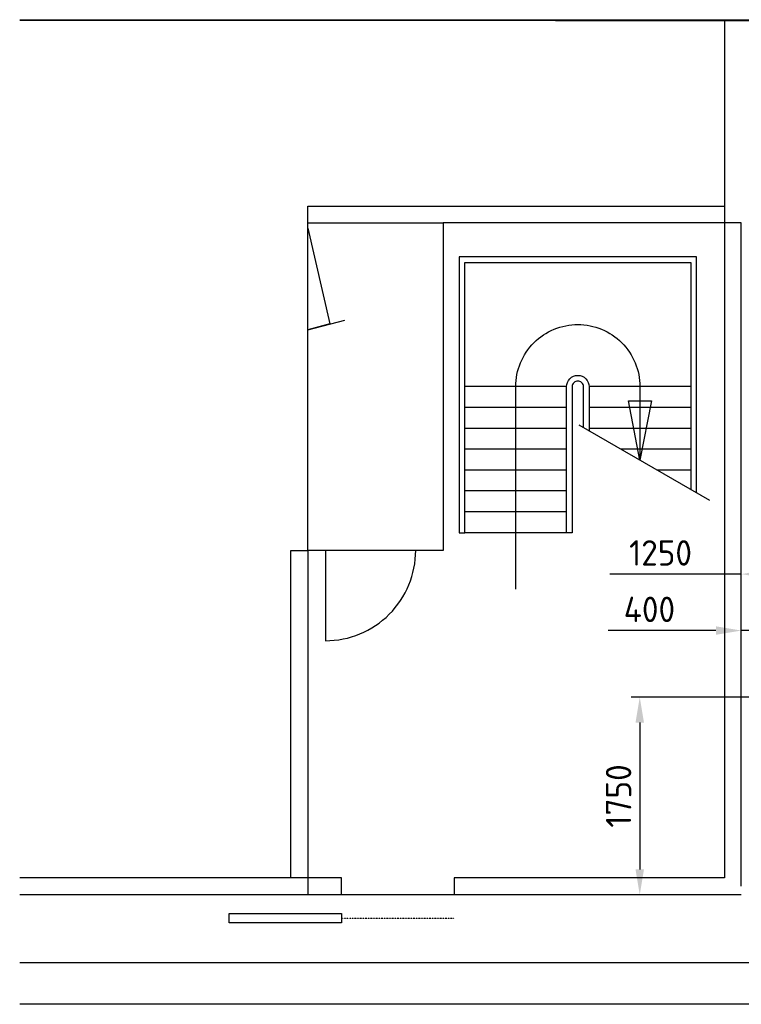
# Model space of a CAD drawing. Header units: millimetres. Extents: x 0 to 62175, y 0 to 44550.
# Tile 2 of 38: x 2121 to 8515, y 11139 to 19859. Entities that reach past the tile are written whole.
import ezdxf

# ---------------------------------------------------------------- set-up
doc = ezdxf.new("R2010")
doc.units = ezdxf.units.MM
for name, pattern in [('SL0', [0]), ('SL1', [0.25, 0, -0.25]), ('SL2', [1.125, 0.75, -0.125, 0.125, -0.125]), ('SL5', [0]), ('ZS0', [0])]:
    doc.linetypes.add(name, pattern=pattern)
for name, color, linetype in [('103', 7, 'Continuous'), ('112', 7, 'Continuous'), ('410-ZS0', 7, 'Continuous'), ('412', 7, 'Continuous'), ('412-SL5', 7, 'Continuous'), ('412-ZS0', 7, 'Continuous'), ('440-ZS0', 7, 'Continuous'), ('800', 7, 'Continuous'), ('81', 7, 'Continuous'), ('Bemaßung', 3, 'Continuous')]:
    doc.layers.add(name, color=color, linetype=linetype)
doc.styles.add('DIN', font='Din.shx')
doc.dimstyles.new('M1_75', dxfattribs={"dimscale": 75, "dimtxt": 3, "dimasz": 3, "dimexe": 1, "dimexo": 1, "dimgap": 1, "dimtad": 1, "dimdec": 0, "dimzin": 0, "dimdsep": 46, "dimtxsty": 'DIN', "dimcen": 3, "dimclrd": 256, "dimclre": 256, "dimclrt": 2, "dimadec": 0, "dimazin": 0, "dimtfac": 1, "dimtdec": 0, "dimtmove": 0, "dimatfit": 3, "dimfxl": 0, "dimtvp": 1.4, "dimtolj": 1, "dimtzin": 0, "dimlwd": -1, "dimlwe": -1, "dimarcsym": 0})

# ---------------------------------------------------------------- blocks, each defined once
blk = doc.blocks.new('*D190')
at = {"layer": 'Bemaßung'}
for p, q in [((9389.5, 13859.2), (7539.6, 13859.2)), ((7614.6, 13634.2), (7614.6, 12334.2)), ((8439.6, 12109.2), (7539.6, 12109.2))]:
    blk.add_line(p, q, dxfattribs=at)
for points in [[(7577.1, 13634.2), (7652.1, 13634.2), (7614.6, 13859.2)], [(7577.1, 12334.2), (7652.1, 12334.2), (7614.6, 12109.2)]]:
    blk.add_solid(points, dxfattribs=at)
at = {"layer": 'Defpoints', "color": 0}
for p in [(9464.5, 13859.2), (7614.6, 12109.2), (8514.6, 12109.2)]:
    blk.add_point(p, dxfattribs=at)
at = {"layer": 'Bemaßung', "color": 2, "insert": (7427.1, 12984.2), "char_height": 225, "attachment_point": 5, "rotation": 90, "style": 'DIN'}
blk.add_mtext('\\A1;1750', dxfattribs=at)
blk = doc.blocks.new('*D217')
at = {"layer": 'Bemaßung'}
for p, q in [((8514.5, 12184.2), (8514.5, 15024.3)), ((9764.5, 14184.2), (9764.5, 15024.3)), ((8514.5, 14949.3), (7348.9, 14949.3)), ((9539.5, 14949.3), (8739.5, 14949.3))]:
    blk.add_line(p, q, dxfattribs=at)
for points in [[(8739.5, 14986.8), (8739.5, 14911.8), (8514.5, 14949.3)], [(9539.5, 14986.8), (9539.5, 14911.8), (9764.5, 14949.3)]]:
    blk.add_solid(points, dxfattribs=at)
at = {"layer": 'Defpoints', "color": 0}
for p in [(9764.5, 14949.3), (9764.5, 14109.2), (8514.5, 12109.2)]:
    blk.add_point(p, dxfattribs=at)
at = {"layer": 'Bemaßung', "color": 2, "insert": (7798.9, 15136.8), "char_height": 225, "attachment_point": 5, "style": 'DIN'}
blk.add_mtext('\\A1;1250', dxfattribs=at)
blk = doc.blocks.new('*D233')
at = {"layer": 'Bemaßung'}
for p, q in [((8514.6, 13827.2), (8514.6, 14524.3)), ((8914.6, 13827.2), (8914.6, 14524.3)), ((8289.6, 14449.3), (7336, 14449.3)), ((8914.6, 14449.3), (8514.6, 14449.3)), ((9139.6, 14449.3), (9364.6, 14449.3))]:
    blk.add_line(p, q, dxfattribs=at)
for points in [[(8289.6, 14486.8), (8289.6, 14411.8), (8514.6, 14449.3)], [(9139.6, 14486.8), (9139.6, 14411.8), (8914.6, 14449.3)]]:
    blk.add_solid(points, dxfattribs=at)
at = {"layer": 'Defpoints', "color": 0}
for p in [(8514.6, 14449.3), (8514.6, 13752.2), (8914.6, 13752.2)]:
    blk.add_point(p, dxfattribs=at)
at = {"layer": 'Bemaßung', "color": 2, "insert": (7700.3, 14636.8), "char_height": 225, "attachment_point": 5, "style": 'DIN'}
blk.add_mtext('\\A1;400', dxfattribs=at)

msp = doc.modelspace()

# ---------------------------------------------------------------- linework, layer by layer
at = {"layer": '103', "color": 7, "linetype": 'ZS0'}
msp.add_lwpolyline([(4674.523, 18012.288), (4867.985, 17164.421), (4674.523, 17112.288), (5001.734, 17198.419)], dxfattribs=at)
at = {"layer": '112', "color": 2, "linetype": 'SL0'}
for points in [[(5874.523, 15159.129), (4674.523, 15159.129), (4674.523, 18059.175), (5874.523, 18059.175)], [(8514.523, 14209.193), (8514.523, 18059.175), (5874.523, 18059.175), (5874.523, 15159.129)], [(4674.523, 15159.129), (4674.523, 12109.171)], [(8514.524, 12109.171), (2121.428, 12109.171)]]:
    msp.add_lwpolyline(points, dxfattribs=at)
at = {"layer": '410-ZS0', "color": 7, "linetype": 'ZS0'}
for points in [[(8116.247, 15669.99), (8116.247, 17759.205), (6016.247, 17759.205), (6016.247, 15315.907), (6066.247, 15315.907)], [(6066.247, 15315.907), (6066.247, 17709.229), (8066.247, 17709.229), (8066.247, 15698.847)], [(6966.247, 16609.229), (6066.247, 16609.229)], [(8066.247, 16609.229), (7166.247, 16609.229)], [(7616.247, 15958.65), (7514.446, 16484.431), (7718.246, 16484.431), (7616.247, 15958.65)], [(6966.247, 16424.47), (6066.247, 16424.47)], [(8066.247, 16424.47), (7166.247, 16424.47)], [(6966.247, 16239.71), (6066.247, 16239.71)], [(7073.647, 16271.949), (8232.849, 15602.766)], [(8066.247, 16239.71), (7166.247, 16239.71)], [(6966.247, 16054.951), (6066.247, 16054.951)], [(8066.247, 16054.951), (7449.648, 16054.951)], [(6966.247, 15870.185), (6066.247, 15870.185)], [(8066.247, 15870.185), (7769.647, 15870.185)], [(6966.247, 15685.426), (6066.247, 15685.426)], [(6966.247, 15500.666), (6066.247, 15500.666)], [(6966.247, 15315.888), (6066.247, 15315.888)]]:
    msp.add_lwpolyline(points, dxfattribs=at)
for points in [[(6516.247, 14815.907), (6516.247, 16609.229, -0.414214), (7066.247, 17159.229, -0.414214), (7616.241, 16609.229), (7616.241, 15958.65)], [(6966.247, 15315.888), (6966.247, 16609.229, -0.414214), (7066.247, 16709.211, -0.414214), (7166.238, 16609.205), (7166.238, 16218.47)], [(7116.247, 16247.328), (7116.247, 16609.205, 0.414214), (7066.247, 16659.211, 0.414214), (7016.238, 16609.205), (7016.238, 15315.888), (6966.247, 15315.888)]]:
    msp.add_lwpolyline(points, format="xyb", dxfattribs=at)
at = {"layer": '412', "color": 2, "linetype": 'SL0'}
msp.add_lwpolyline([(4973.512, 11860.688), (3977.511, 11860.688), (3977.511, 11943.687), (4973.512, 11943.687), (4973.512, 11860.688)], dxfattribs=at)
at = {"layer": '412', "color": 2, "linetype": 'SL1'}
msp.add_lwpolyline([(4973.512, 11902.186), (5969.511, 11902.186)], dxfattribs=at)
at = {"layer": '412-SL5', "color": 7, "linetype": 'SL5'}
msp.add_lwpolyline([(4829.777, 15159.129), (4829.777, 14359.129)], dxfattribs=at)
at = {"layer": '412-ZS0', "color": 7, "linetype": 'ZS0'}
msp.add_lwpolyline([(4829.777, 14359.129, 0.414214), (5629.777, 15159.129)], format="xyb", dxfattribs=at)
at = {"layer": '440-ZS0', "color": 7, "linetype": 'ZS0'}
for points in [[(8364.527, 19859.168), (8364.527, 12259.171), (5969.511, 12259.171), (5969.511, 12109.171)], [(4674.523, 18059.175), (4674.523, 18209.175), (8364.527, 18209.175)], [(4674.523, 12259.171), (4524.523, 12259.171), (4524.523, 15159.129), (4674.523, 15159.129)], [(4973.51, 12109.171), (4973.51, 12259.171), (2121.428, 12259.171)]]:
    msp.add_lwpolyline(points, dxfattribs=at)
at = {"layer": '800', "color": 7, "linetype": 'ZS0'}
for points in [[(2121.428, 11509.168), (26632.049, 11509.168)], [(26632.049, 11139.152), (2121.428, 11139.152)]]:
    msp.add_lwpolyline(points, dxfattribs=at)
at = {"layer": '81', "color": 3, "linetype": 'SL5'}
msp.add_lwpolyline([(2121.428, 19859.171), (26632.049, 19859.171)], dxfattribs=at)
at = {"layer": '81', "color": 2, "linetype": 'SL2'}
msp.add_lwpolyline([(2121.428, 19855.434), (13057.408, 19850.965), (26632.049, 19853.433)], dxfattribs=at)

# ---------------------------------------------------------------- dimensions: what is measured, and where the dimension line sits
at = {"layer": 'Bemaßung'}
dim = msp.add_linear_dim(base=(9764.524, 14949.322), p1=(8514.524, 12109.171), p2=(9764.524, 14109.171), angle=180, dimstyle='M1_75', dxfattribs=at)
dim.commit()
dim.dimension.update_dxf_attribs({"geometry": '*D217', "text_midpoint": (7798.899, 14949.322), "dimtype": 160})
for base, p1, p2, angle, picture, middle in [((8514.578, 14449.264), (8914.578, 13752.177), (8514.578, 13752.177), 180, '*D233', (7700.292, 14636.764)), ((7614.578, 12109.171), (9464.524, 13859.171), (8514.578, 12109.171), 270, '*D190', (7427.078, 12984.171))]:
    dim = msp.add_linear_dim(base=base, p1=p1, p2=p2, angle=angle, dimstyle='M1_75', dxfattribs=at)
    dim.commit()
    dim.dimension.update_dxf_attribs({"geometry": picture, "text_midpoint": middle})

doc.saveas('drawing.dxf')
